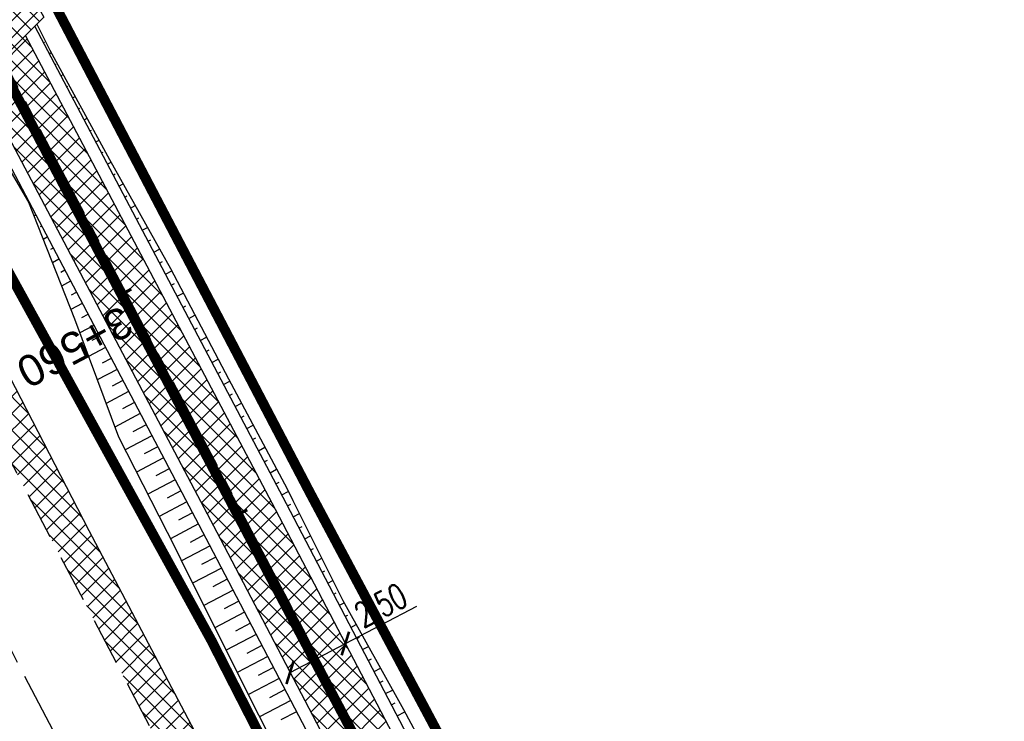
# Model space of a CAD drawing. Header units: metres. Extents: x 7529682 to 7533751, y 5721195 to 5727842.
# Tile 41 of 210: x 7531371 to 7531410, y 5724637 to 5724665. Entities that reach past the tile are written whole.
import ezdxf

# ---------------------------------------------------------------- set-up
doc = ezdxf.new("R2010")
doc.units = ezdxf.units.M
doc.header["$PDMODE"] = 1
doc.header["$PDSIZE"] = 0.3
for name, pattern in [('817-dzialki-09-05-04$0$HIDDEN', [0.375, 0.25, -0.125]), ('ACAD_ISO05W100', [33, 24, -3, 0, -3, 0, -3]), ('CENTER', [50.8, 31.75, -6.35, 6.35, -6.35]), ('CENTER2', [28.575, 19.05, -3.175, 3.175, -3.175]), ('HIDDEN', [9.525, 6.35, -3.175])]:
    doc.linetypes.add(name, pattern=pattern)
for name, color, linetype in [('C-DROGI-SYTUACJA', 7, 'Continuous'), ('C-DROGI-SYTUACJA-ETYKIETY', 7, 'Continuous'), ('D-hatch-pobocza', 131, 'Continuous'), ('D-hatch-zjazdy-BA', 244, 'Continuous'), ('D-pobocza', 60, 'Continuous'), ('D-rowy', 160, 'Continuous'), ('D-skarpa', 2, 'Continuous'), ('D-skarpa-kreskowanie', 2, 'Continuous'), ('D-wymiary', 1, 'Continuous')]:
    doc.layers.add(name, color=color, linetype=linetype)
for name, color, linetype, lineweight, true_color in [('D-ewidencja-numery', 7, 'Continuous', 50, 0x40ff00), ('D-hatch-ciag-pieszo-rowerowy', 7, 'Continuous', 13, 0xff9f80), ('D-LR-etap-III', 7, '817-dzialki-09-05-04$0$HIDDEN', 50, 0x00008f)]:
    doc.layers.add(name, color=color, linetype=linetype, lineweight=lineweight, true_color=true_color)
for name, color, linetype, lineweight in [('D-krawędzie', 3, 'Continuous', 30), ('D-obrzeża', 2, 'Continuous', 30), ('D-oś', 10, 'CENTER', 30), ('D-pas-drogowy', 7, 'ACAD_ISO05W100', 50), ('D-zjazdy', 202, 'Continuous', 30)]:
    doc.layers.add(name, color=color, linetype=linetype, lineweight=lineweight)
doc.layers.add('poprzeczki', color=7, linetype='Continuous', true_color=0x0000c7)
doc.styles.add('DIMTEXT', font='simplex.shx', dxfattribs={"width": 0.7})
doc.styles.get("Standard").update_dxf_attribs({"font": 'arial.ttf'})
doc.dimstyles.new('500', dxfattribs={"dimtxt": 1, "dimasz": 0.7, "dimexe": 0.2, "dimexo": 0.5, "dimgap": 0.2, "dimtad": 1, "dimrnd": 0.005, "dimzin": 0, "dimdsep": 46, "dimtxsty": 'DIMTEXT', "dimblk": 'ARCHTICK', "dimcen": 0, "dimclrd": 256, "dimclre": 256, "dimclrt": 2, "dimadec": 5, "dimazin": 0, "dimtfac": 1, "dimtofl": 0, "dimtmove": 0, "dimatfit": 3, "dimfxl": 1, "dimtolj": 1, "dimtzin": 0, "dimlwd": -1, "dimlwe": -1, "dimarcsym": 0})
pattern_1 = [(45, (0.88535, 0.46493), (-0.33675960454, 0.33675960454), []), (135, (0.88535, 0.46493), (-0.33675960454, -0.33675960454), [])]

# ---------------------------------------------------------------- blocks, each defined once
blk = doc.blocks.new('_ArchTick')
at = {"color": 0, "linetype": 'ByBlock', "const_width": 0.15}
blk.add_lwpolyline([(-0.5, -0.5), (0.5, 0.5)], dxfattribs=at)
blk = doc.blocks.new('*D97')
at = {"layer": 'D-wymiary', "linetype": 'ByBlock', "transparency": 16777216}
for p, q in [((7531383.977, 5724640.032), (7531386.843, 5724641.529)), ((7531383.745, 5724640.476), (7531383.884, 5724640.21)), ((7531381.761, 5724638.875), (7531383.977, 5724640.032)), ((7531381.529, 5724639.318), (7531381.668, 5724639.052))]:
    blk.add_line(p, q, dxfattribs=at)
at = {"layer": 'Defpoints', "color": 0, "linetype": 'ByBlock', "transparency": 16777216}
for p in [(7531383.977, 5724640.032), (7531383.977, 5724640.032), (7531381.761, 5724638.875)]:
    blk.add_point(p, dxfattribs=at)
at = {"layer": 'D-wymiary', "linetype": 'ByBlock', "transparency": 16777216, "xscale": 0.6999999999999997, "yscale": 0.6999999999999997, "zscale": 0.6999999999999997}
for p, rotation in [((7531383.977, 5724640.032), 27.57609686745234), ((7531381.761, 5724638.875), 207.5760968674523)]:
    blk.add_blockref('_ArchTick', p, dxfattribs=dict(at, rotation=rotation))
at = {"layer": 'D-wymiary', "color": 2, "linetype": 'ByBlock', "transparency": 16777216, "insert": (7531385.396, 5724641.563), "char_height": 1, "attachment_point": 5, "rotation": 27.5761, "style": 'DIMTEXT'}
blk.add_mtext('\\A1;2.50', dxfattribs=at)
blk = doc.blocks.new('AeccTickLine')
at = {"color": 0, "linetype": 'ByBlock', "lineweight": -2}
blk.add_line((0, 1), (0, -1), dxfattribs=at)

msp = doc.modelspace()

# ---------------------------------------------------------------- hatches: boundary and pattern name
at = {"layer": 'D-hatch-ciag-pieszo-rowerowy'}
h = msp.add_hatch(dxfattribs=at)
h.set_pattern_fill('ANSI37', color=256, scale=0.15, style=0)
h.set_pattern_definition(pattern_1)
h.paths.add_polyline_path([(7531426.003, 5724559.81), (7531399.692, 5724609.942), (7531381.172, 5724645.403), (7531371.149, 5724664.426), (7531369.294, 5724662.583), (7531378.958, 5724644.242), (7531397.477, 5724608.783), (7531423.79, 5724558.646), (7531445.036, 5724518.378), (7531473.71, 5724463.87), (7531482.589, 5724446.952), (7531484.87, 5724447.986), (7531475.922, 5724465.034), (7531447.248, 5724519.543)])
at = {"layer": 'D-hatch-pobocza'}
h = msp.add_hatch(dxfattribs=at)
h.set_pattern_fill('ANSI37', color=256, scale=0.15, style=0)
h.set_pattern_definition([(45, (0, 0), (-0.33675960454, 0.33675960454), []), (135, (0, 0), (-0.33675960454, -0.33675960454), [])])
h.paths.add_polyline_path([(7531410.67, 5724574.2), (7531398.06, 5724598.28), (7531373.71, 5724644.55), (7531366.184, 5724659.134), (7531365.969, 5724658.886), (7531365.498, 5724656.917), (7531373.645, 5724641.454), (7531392.162, 5724605.999), (7531418.48, 5724555.853), (7531439.727, 5724515.582), (7531476.36, 5724446.19), (7531478.829, 5724445.626), (7531467.27, 5724466.87), (7531457.65, 5724485.09), (7531437.94, 5724521.98), (7531423.89, 5724548.61)])
at = {"layer": 'D-hatch-zjazdy-BA'}
h = msp.add_hatch(dxfattribs=at)
h.set_pattern_fill('ANSI37', color=256, scale=0.15, style=0)
h.set_pattern_definition(pattern_1)
h.paths.add_polyline_path([(7531369.294, 5724662.583), (7531371.881, 5724665.153), (7531370.201, 5724668.22), (7531367.377, 5724666.221)])

# ---------------------------------------------------------------- linework, layer by layer
at = {"layer": 'C-DROGI-SYTUACJA', "color": 10, "linetype": 'CENTER2', "lineweight": 35, "ltscale": 0.2}
msp.add_lwpolyline([(7531156.869, 5725074.83), (7531166.993, 5725055.55, -0.068732), (7531168.479, 5725051.432), (7531169.1, 5725048.503, 0.068783), (7531171.89, 5725040.776), (7531203.621, 5724980.378), (7531234.8, 5724921.535), (7531259.931, 5724874.055), (7531293.333, 5724810.086), (7531313.16, 5724772.033), (7531341.529, 5724719.923, -0.009023), (7531346.533, 5724710.322), (7531363.735, 5724675.815), (7531380.065, 5724644.823), (7531398.584, 5724609.363), (7531424.897, 5724559.228), (7531446.142, 5724518.961), (7531474.816, 5724464.452), (7531498.201, 5724419.897)], format="xyb", dxfattribs=at)
at = {"layer": 'D-ewidencja-numery', "color": 12, "ltscale": 15, "true_color": 0xc70000}
msp.add_lwpolyline([(7531166.31, 5725074.58), (7531172.29, 5725062.58), (7531170.59, 5725055.606), (7531173.733, 5725044.081), (7531215.342, 5724964.86), (7531238.054, 5724921.685), (7531262.39, 5724875.283), (7531295.587, 5724811.266), (7531348.488, 5724712.363), (7531363.741, 5724682.684), (7531366.987, 5724675.865), (7531382.541, 5724646.111), (7531401.299, 5724610.875), (7531428.965, 5724558.862), (7531449.111, 5724520.398), (7531477.293, 5724465.831), (7531500.996, 5724421.113)], dxfattribs=at)
at = {"layer": 'D-krawędzie', "linetype": 'HIDDEN', "ltscale": 0.3, "flags": 128}
msp.add_lwpolyline([(7530572.01, 5726166.06), (7530620.381, 5726072.761), (7530641.555, 5726032.008), (7530660.961, 5725995.07), (7530689.128, 5725941.54), (7530707.336, 5725907.032), (7530725.256, 5725873.093), (7530743.97, 5725837.654), (7530770.527, 5725787.119), (7530787.864, 5725754.267), (7530809.898, 5725712.542), (7530824.739, 5725684.389), (7530840.856, 5725653.693), (7530860.675, 5725616.154), (7530865.283, 5725607.394), (7530878.05, 5725583.08), (7530918.172, 5725507.178), (7530950.163, 5725446.305), (7530993.419, 5725364.265), (7531022.766, 5725308.719), (7531053.81, 5725249.872), (7531081.166, 5725197.875), (7531103.902, 5725154.541), (7531128.123, 5725108.448), (7531149.3, 5725068.25), (7531167.38, 5725033.767), (7531197.165, 5724976.988), (7531228.151, 5724918.034), (7531253.153, 5724870.491), (7531286.796, 5724806.654), (7531306.74, 5724768.665), (7531335.094, 5724714.652), (7531357.319, 5724672.439), (7531373.645, 5724641.454), (7531392.162, 5724605.999), (7531418.48, 5724555.853), (7531439.727, 5724515.582), (7531468.399, 5724461.077), (7531491.782, 5724416.528), (7531531.99, 5724339.833), (7531557.227, 5724291.659), (7531569.852, 5724267.577), (7531591.376, 5724226.548), (7531610.004, 5724191.103), (7531616.883, 5724177.999), (7531629.985, 5724153.025), (7531641.007, 5724132.022), (7531664.906, 5724087.617), (7531677.644, 5724064.786), (7531683.112, 5724054.988), (7531686.753, 5724048.18), (7531695.448, 5724031.697), (7531703.749, 5724015.917), (7531709.214, 5724005.514), (7531719.389, 5723986.147), (7531726.295, 5723973), (7531732.741, 5723960.736), (7531735.13, 5723956.19)], dxfattribs=at)
at = {"layer": 'D-LR-etap-III', "ltscale": 10, "flags": 128}
msp.add_lwpolyline([(7531750.474, 5723895.103, 0.4, 0.4, 0), (7531750.505, 5723895.13, 0.4, 0.4, 0), (7531682.71, 5724022.92, 0.4, 0.4, 0), (7531619.177, 5724147.204, 0.4, 0.4, 0), (7531592.309, 5724198.489, 0.4, 0.4, 0), (7531553.264, 5724272.919, 0.4, 0.4, 0), (7531504.02, 5724366.79, 0.4, 0.4, 0), (7531482.09, 5724407.62, 0.4, 0.4, 0), (7531412.35, 5724541.183, 0.4, 0.4, 0), (7531388.464, 5724586.93, 0.4, 0.4, 0), (7531345.12, 5724669.94, 0.4, 0.4, 0), (7531127.66, 5725081.67, 0.4, 0.4, 0), (7531059.253, 5725211.041, 0.4, 0.4, 0), (7531008.007, 5725307.954, 0.4, 0.4, 0), (7530964.182, 5725390.836, 0.4, 0.4, 0), (7530914.557, 5725484.684, 0.4, 0.4, 0), (7530865.243, 5725577.494, 0.4, 0.4, 0), (7530840.085, 5725624.059, 0.4, 0.4, 0), (7530802.56, 5725694.925, 0.4, 0.4, 0), (7530755.54, 5725787.51, 0.4, 0.4, 0), (7530708.718, 5725876.303, 0.4, 0.4, 0), (7530695.12, 5725902.09, 0.4, 0.4, 0), (7530642.914, 5726001.078, 0.4, 0.4, 0), (7530634.935, 5726016.147, 0.4, 0.4, 0), (7530610.82, 5726061.93, 0.4, 0.4, 0), (7530610.82, 5726061.93, 0.4, 0.4, 0), (7530607.21, 5726063.51, 0.4, 0.4, 0), (7530597.42, 5726080.68, 0.4, 0.4, 0), (7530591.16, 5726088.44, 0.4, 0.4, 0), (7530581.28, 5726107.21, 0.4, 0.4, 0), (7530571.29, 5726130.56, 0.4, 0.4, 0), (7530549.555, 5726171.527, 0.4, 0.4, 0), (7530531.014, 5726206.474, 0.4, 0.4, 0), (7530516.461, 5726236.017, 0.4, 0.4, 0), (7530500.799, 5726266.141, 0.4, 0.4, 0), (7530491.35, 5726283.94, 0.4, 0.4, 0), (7530482.4, 5726303.41, 0.4, 0.4, 0), (7530482.4, 5726303.41, 0.4, 0.4, 0), (7530450.41, 5726357.28, 0.4, 0.4, 0), (7530397.759, 5726458.5, 0.4, 0.4, 0), (7530334.708, 5726583.665, 0.4, 0.4, 0), (7530303.939, 5726645.168, 0.4, 0.4, 0), (7530300.51, 5726651.778, 0.4, 0.4, 0), (7530289.214, 5726671.967, 0.4, 0.4, 0), (7530281.54, 5726685.57, 0.4, 0.4, 0), (7530261.371, 5726724.163, 0.4, 0.4, 0), (7530254.03, 5726738.21, 0.4, 0.4, 0), (7530197.22, 5726845.06, 0.4, 0.4, 0), (7530194.71, 5726849.15, 0.4, 0.4, 0), (7530195.92, 5726850.75, 0.4, 0.4, 0), (7530170.547, 5726892.961, 0.4, 0.4, 0), (7530143.175, 5726945.066, 0.4, 0.4, 0), (7530105.06, 5727018.32, 0.4, 0.4, 0), (7530100.06, 5727027.16, 0.4, 0.4, 0), (7530062.319, 5727099.625, 0.4, 0.4, 0), (7530015.379, 5727189.42, 0.4, 0.4, 0), (7529983.208, 5727250.207, 0.4, 0.4, 0), (7529953.284, 5727306.747, 0.4, 0.4, 0), (7529900.671, 5727406.159, 0.4, 0.4, 0), (7529890.63, 5727425.131, 0.4, 0.4, 0), (7529875.155, 5727454.426, 0.4, 0.4, 0), (7529857.56, 5727487.787, 0.4, 0.4, 0), (7529835.194, 5727530.193, 0.4, 0.4, 0), (7529811.741, 5727574.662, 0.4, 0.4, 0), (7529792.102, 5727611.923, 0.4, 0.4, 0), (7529768.066, 5727657.47, 0.4, 0.4, 0), (7529755.211, 5727682.131, 0.4, 0.4, 0), (7529753.31, 5727681.13, 0.4, 0.4, 0), (7529739.21, 5727707.77, 0.4, 0.4, 0), (7529735.395, 5727711.252, 0.4, 0.4, 0), (7529725.42, 5727730.2, 0.4, 0.4, 0), (7529723.55, 5727729.88, 0.4, 0.4, 0), (7529695.567, 5727782.932, 0.4, 0.4, 0), (7529717.68, 5727794.024, 0.4, 0.4, 0), (7529736.275, 5727758.647, 0.4, 0.4, 0), (7529736.275, 5727758.647, 0.4, 0.4, 0), (7529744.511, 5727750.406, 0.4, 0.4, 0), (7529744.511, 5727750.406, 0.4, 0.4, 0), (7529750.283, 5727738.55, 0.4, 0.4, 0), (7529777.109, 5727687.569, 0.4, 0.4, 0), (7529796.515, 5727651.33, 0.4, 0.4, 0), (7529814.938, 5727616.793, 0.4, 0.4, 0), (7529839.007, 5727572.304, 0.4, 0.4, 0), (7529860.618, 5727532.509, 0.4, 0.4, 0), (7529882.349, 5727491.504, 0.4, 0.4, 0), (7529904.865, 5727449.096, 0.4, 0.4, 0), (7529920.747, 5727418.885, 0.4, 0.4, 0), (7529946.677, 5727368.547, 0.4, 0.4, 0), (7529972.025, 5727320.573, 0.4, 0.4, 0), (7529987.74, 5727290.153, 0.4, 0.4, 0), (7529996.497, 5727273.662, 0.4, 0.4, 0), (7530017.541, 5727234.203, 0.4, 0.4, 0), (7530033.054, 5727204.864, 0.4, 0.4, 0), (7530051.623, 5727170.223, 0.4, 0.4, 0), (7530069.277, 5727137.016, 0.4, 0.4, 0), (7530089.385, 5727097.534, 0.4, 0.4, 0), (7530109.713, 5727060.747, 0.4, 0.4, 0), (7530136.77, 5727011.64, 0.4, 0.4, 0), (7530162.447, 5726962.744, 0.4, 0.4, 0), (7530187.674, 5726916.992, 0.4, 0.4, 0), (7530207.821, 5726879.335, 0.4, 0.4, 0), (7530230.626, 5726834.519, 0.4, 0.4, 0), (7530262.288, 5726776.618, 0.4, 0.4, 0), (7530277.51, 5726760.213, 0.4, 0.4, 0), (7530286.037, 5726744.107, 0.4, 0.4, 0), (7530288.097, 5726735.884, 0.4, 0.4, 0), (7530290.394, 5726725.047, 0.4, 0.4, 0), (7530296.177, 5726713.583, 0.4, 0.4, 0), (7530302.726, 5726701.182, 0.4, 0.4, 0), (7530325.685, 5726657.466, 0.4, 0.4, 0), (7530343.244, 5726623.649, 0.4, 0.4, 0), (7530360.23, 5726591.747, 0.4, 0.4, 0), (7530383.209, 5726548.059, 0.4, 0.4, 0), (7530406.018, 5726503.606, 0.4, 0.4, 0), (7530427.465, 5726462.62, 0.4, 0.4, 0), (7530447.928, 5726424.388, 0.4, 0.4, 0), (7530471.127, 5726379.921, 0.4, 0.4, 0), (7530490.501, 5726343.033, 0.4, 0.4, 0), (7530509.499, 5726306.733, 0.4, 0.4, 0), (7530529.89, 5726267.244, 0.4, 0.4, 0), (7530543.852, 5726238.99, 0.4, 0.4, 0), (7530554.809, 5726218.944, 0.4, 0.4, 0), (7530559.027, 5726212.223, 0.4, 0.4, 0), (7530563.061, 5726206.41, 0.4, 0.4, 0), (7530566.934, 5726200.464, 0.4, 0.4, 0), (7530569.771, 5726194.902, 0.4, 0.4, 0), (7530571.473, 5726191.282, 0.4, 0.4, 0), (7530572.839, 5726188.025, 0.4, 0.4, 0), (7530575.295, 5726182.035, 0.4, 0.4, 0), (7530579.737, 5726173.306, 0.4, 0.4, 0), (7530583.3, 5726167.41, 0.4, 0.4, 0), (7530593.4, 5726163.33, 0.4, 0.4, 0), (7530598.618, 5726155.264, 0.4, 0.4, 0), (7530608.258, 5726140.497, 0.4, 0.4, 0), (7530603.27, 5726136.83, 0.4, 0.4, 0), (7530606.53, 5726131.84, 0.4, 0.4, 0), (7530604.239, 5726124.217, 0.4, 0.4, 0), (7530605.847, 5726121.63, 0.4, 0.4, 0), (7530608.972, 5726116.164, 0.4, 0.4, 0), (7530618.114, 5726097.791, 0.4, 0.4, 0), (7530651.213, 5726034.96, 0.4, 0.4, 0), (7530670.244, 5725998.611, 0.4, 0.4, 0), (7530698.075, 5725945.953, 0.4, 0.4, 0), (7530716.506, 5725911.305, 0.4, 0.4, 0), (7530735.223, 5725875.667, 0.4, 0.4, 0), (7530752.504, 5725842.155, 0.4, 0.4, 0), (7530778.311, 5725793.501, 0.4, 0.4, 0), (7530797.5, 5725756.382, 0.4, 0.4, 0), (7530812.519, 5725728.289, 0.4, 0.4, 0), (7530820.039, 5725713.16, 0.4, 0.4, 0), (7530822.422, 5725710.194, 0.4, 0.4, 0), (7530833.155, 5725688.801, 0.4, 0.4, 0), (7530849.629, 5725656.159, 0.4, 0.4, 0), (7530867.983, 5725621.964, 0.4, 0.4, 0), (7530872.63, 5725612.888, 0.4, 0.4, 0), (7530880.354, 5725597.595, 0.4, 0.4, 0), (7530883.839, 5725593.389, 0.4, 0.4, 0), (7530891.782, 5725587.763, 0.4, 0.4, 0), (7530895.039, 5725584.281, 0.4, 0.4, 0), (7530897.034, 5725580.941, 0.4, 0.4, 0), (7530900.952, 5725579.946, 0.4, 0.4, 0), (7530904.81, 5725571.977, 0.4, 0.4, 0), (7530903.682, 5725568.566, 0.4, 0.4, 0), (7530908.901, 5725558.845, 0.4, 0.4, 0), (7530910.252, 5725545.672, 0.4, 0.4, 0), (7530912.873, 5725538.646, 0.4, 0.4, 0), (7530945.278, 5725478.464, 0.4, 0.4, 0), (7530959.692, 5725450.246, 0.4, 0.4, 0), (7531002.827, 5725368.192, 0.4, 0.4, 0), (7531044.704, 5725290.314, 0.4, 0.4, 0), (7531064.099, 5725253.213, 0.4, 0.4, 0), (7531083.01, 5725216.678, 0.4, 0.4, 0), (7531113.013, 5725158.466, 0.4, 0.4, 0), (7531137.364, 5725113.071, 0.4, 0.4, 0), (7531150.831, 5725086.712, 0.4, 0.4, 0), (7531159.746, 5725076.641, 0.4, 0.4, 0), (7531166.31, 5725074.58, 0.4, 0.4, 0), (7531172.29, 5725062.58, 0.4, 0.4, 0), (7531170.59, 5725055.606, 0.4, 0.4, 0), (7531173.733, 5725044.081, 0.4, 0.4, 0), (7531215.342, 5724964.86, 0.4, 0.4, 0), (7531238.054, 5724921.685, 0.4, 0.4, 0), (7531262.39, 5724875.283, 0.4, 0.4, 0), (7531295.587, 5724811.266, 0.4, 0.4, 0), (7531348.488, 5724712.363, 0.4, 0.4, 0), (7531363.741, 5724682.684, 0.4, 0.4, 0), (7531366.987, 5724675.865, 0.4, 0.4, 0), (7531382.541, 5724646.111, 0.4, 0.4, 0), (7531401.299, 5724610.875, 0.4, 0.4, 0), (7531428.965, 5724558.862, 0.4, 0.4, 0), (7531449.111, 5724520.398, 0.4, 0.4, 0), (7531477.293, 5724465.831, 0.4, 0.4, 0), (7531500.996, 5724421.113, 0.4, 0.4, 0), (7531512.122, 5724400.549, 0.4, 0.4, 0), (7531513.782, 5724396.757, 0.4, 0.4, 0), (7531526.32, 5724379.39, 0.4, 0.4, 0), (7531566.784, 5724302.736, 0.4, 0.4, 0), (7531612.277, 5724225.61, 0.4, 0.4, 0), (7531620.493, 5724210.548, 0.4, 0.4, 0), (7531631.578, 5724196.258, 0.4, 0.4, 0), (7531653.484, 5724152.434, 0.4, 0.4, 0), (7531661.151, 5724128.494, 0.4, 0.4, 0), (7531673.881, 5724101.186, 0.4, 0.4, 0), (7531684.691, 5724081.184, 0.4, 0.4, 0), (7531699.212, 5724051.17, 0.4, 0.4, 0), (7531704.034, 5724040.584, 0.4, 0.4, 0), (7531704.034, 5724040.584, 0.4, 0.4, 0), (7531703.913, 5724037.17, 0.4, 0.4, 0), (7531736.42, 5723969.232, 0.4, 0.4, 0), (7531738.285, 5723967.699, 0.4, 0.4, 0), (7531742.181, 5723962.346, 0.4, 0.4, 0), (7531744.286, 5723958.616, 0.4, 0.4, 0), (7531755.393, 5723944.193, 0.4, 0.4, 0), (7531758.69, 5723936.76, 0.4, 0.4, 0), (7531780.08, 5723929.25, 0.4, 0.4, 0), (7531792.612, 5723906.338, 0.4, 0.4, 0), (7531792.612, 5723906.338, 0.4, 0.4, 0), (7531756.962, 5723883.055, 0.4, 0.4, 0), (7531750.46, 5723895.13, 0.4, 0.4, 0), (7531750.46, 5723895.13, 0, 0, 0)], format="xyseb", dxfattribs=at)
at = {"layer": 'D-obrzeża'}
msp.add_lwpolyline([(7531162.547, 5725061.318), (7531165.882, 5725054.959, -0.068574), (7531167.27, 5725051.106), (7531167.915, 5725048.068, 0.068789), (7531170.704, 5725040.34), (7531202.515, 5724979.795), (7531233.696, 5724920.95), (7531258.824, 5724873.473), (7531292.225, 5724809.507), (7531312.052, 5724771.454), (7531340.423, 5724719.339, -0.00902), (7531345.426, 5724709.741), (7531362.629, 5724675.233), (7531378.958, 5724644.242), (7531397.477, 5724608.783), (7531423.79, 5724558.646), (7531445.036, 5724518.378), (7531473.71, 5724463.87), (7531497.095, 5724419.316), (7531505.905, 5724402.511, -0.033171), (7531508.586, 5724396.451), (7531511.248, 5724389.164)], format="xyb", dxfattribs=at)
msp.add_lwpolyline([(7531484.87, 5724447.986), (7531475.922, 5724465.034), (7531447.248, 5724519.543), (7531426.003, 5724559.81), (7531399.692, 5724609.942), (7531381.172, 5724645.403), (7531371.149, 5724664.426)], dxfattribs=at)
at = {"layer": 'D-oś', "ltscale": 0.1}
msp.add_lwpolyline([(7531488.683, 5724414.901), (7531465.302, 5724459.448), (7531436.63, 5724513.951), (7531415.383, 5724554.223), (7531389.061, 5724604.375), (7531370.545, 5724639.828), (7531354.222, 5724670.808), (7531331.996, 5724713.024), (7531303.641, 5724767.038), (7531283.699, 5724805.024), (7531250.055, 5724868.862), (7531225.053, 5724916.406), (7531194.065, 5724975.362), (7531164.28, 5725032.142), (7531146.202, 5725066.622)], dxfattribs=at)
at = {"layer": 'D-pas-drogowy', "ltscale": 0.2, "flags": 128}
msp.add_lwpolyline([(7531633.019, 5724182.834, 0.4, 0.4, 0), (7531617.559, 5724211.608, 0.4, 0.4, 0), (7531566.784, 5724302.736, 0.4, 0.4, 0), (7531538.419, 5724356.47, 0.4, 0.4, 0), (7531526.32, 5724379.39, 0.4, 0.4, 0), (7531516.102, 5724393.607, 0.4, 0.4, 0.001485), (7531513.78, 5724396.838, 0.4, 0.4, 0), (7531501.87, 5724413.41, 0.4, 0.4, 0), (7531474.926, 5724464.508, 0.4, 0.4, 0), (7531446.2, 5724518.992, 0.4, 0.4, 0), (7531424.962, 5724559.262, 0.4, 0.4, 0), (7531398.444, 5724609.566, 0.4, 0.4, 0), (7531379.647, 5724645.216, 0.4, 0.4, 0), (7531365.23, 5724672.56, 0.4, 0.4, 0), (7531341.306, 5724717.915, 0.4, 0.4, 0), (7531312.9, 5724771.789, 0.4, 0.4, 0), (7531292.591, 5724810.307, 0.4, 0.4, 0), (7531259.392, 5724873.271, 0.4, 0.4, 0), (7531233.74, 5724921.923, 0.4, 0.4, 0), (7531203.073, 5724980.092, 0.4, 0.4, 0), (7531173.471, 5725036.225, 0.4, 0.4, 0), (7531168.27, 5725046.09, 0.4, 0.4, 0), (7531172.29, 5725062.58, 0.4, 0.4, 0), (7531166.31, 5725074.58, 0.4, 0.4, 0), (7531150.32, 5725079.6, 0.4, 0.4, 0), (7531141.5, 5725096.43, 0.4, 0.4, 0), (7531109.312, 5725157.814, 0.4, 0.4, 0), (7531086.641, 5725201.048, 0.4, 0.4, 0), (7531059.198, 5725253.384, 0.4, 0.4, 0), (7531028.207, 5725312.489, 0.4, 0.4, 0), (7530999.105, 5725367.99, 0.4, 0.4, 0), (7530956.248, 5725449.725, 0.4, 0.4, 0), (7530924.398, 5725510.464, 0.4, 0.4, 0), (7530897.51, 5725561.74, 0.4, 0.4, 0), (7530894.46, 5725566.14, 0.4, 0.4, 0), (7530892.16, 5725570.49, 0.4, 0.4, 0), (7530869.363, 5725613.307, 0.4, 0.4, 0), (7530861.694, 5725627.705, 0.4, 0.4, 0), (7530852.74, 5725644.52, 0.4, 0.4, 0), (7530831.51, 5725684.2, 0.4, 0.4, 0), (7530811.13, 5725722.52, 0.4, 0.4, 0), (7530792.348, 5725757.941, 0.4, 0.4, 0), (7530768.03, 5725803.8, 0.4, 0.4, 0), (7530748.769, 5725840.179, 0.4, 0.4, 0), (7530727.7, 5725879.97, 0.4, 0.4, 0), (7530712.098, 5725909.545, 0.4, 0.4, 0), (7530693.644, 5725944.645, 0.4, 0.4, 0), (7530665.702, 5725997.539, 0.4, 0.4, 0), (7530641.76, 5726042.88, 0.4, 0.4, 0), (7530616.5, 5726091.48, 0.4, 0.4, 0), (7530604.628, 5726114.32, 0.4, 0.4, -0.007763), (7530602.5, 5726118.43, 0.4, 0.4, 0), (7530603.992, 5726123.395, 0.4, 0.4, 0), (7530606.53, 5726131.84, 0.4, 0.4, 0), (7530603.27, 5726136.83, 0.4, 0.4, 0), (7530593.776, 5726151.369, 0.4, 0.4, 0), (7530590.203, 5726156.84, 0.4, 0.4, 0), (7530583.3, 5726167.41, 0.4, 0.4, 0), (7530580.578, 5726170.428, 0.4, 0.4, 0), (7530575.85, 5726175.67, 0.4, 0.4, 0), (7530569.01, 5726186.66, 0.4, 0.4, 0), (7530562.555, 5726199.189, 0.4, 0.4, 0), (7530555.67, 5726211.39, 0.4, 0.4, 0), (7530548.29, 5726224.23, 0.4, 0.4, 0), (7530540.58, 5726237.71, 0.4, 0.4, 0), (7530532.68, 5726252.65, 0.4, 0.4, 0), (7530524.06, 5726269.35, 0.4, 0.4, 0), (7530502.82, 5726309.91, 0.4, 0.4, 0), (7530488.83, 5726336.63, 0.4, 0.4, 0), (7530466.03, 5726380.16, 0.4, 0.4, 0), (7530438.47, 5726432.77, 0.4, 0.4, 0), (7530424.53, 5726459.09, 0.4, 0.4, 0), (7530401.63, 5726502.97, 0.4, 0.4, 0), (7530383.38, 5726538.06, 0.4, 0.4, 0), (7530353.97, 5726593.52, 0.4, 0.4, 0), (7530338.47, 5726622.74, 0.4, 0.4, 0), (7530322.01, 5726653.88, 0.4, 0.4, 0), (7530297.54, 5726700.33, 0.4, 0.4, 0), (7530287.38, 5726719.6, 0.4, 0.4, 0), (7530285.95, 5726722.316, 0.4, 0.4, 0), (7530280.26, 5726733.12, 0.4, 0.4, 0), (7530266.73, 5726758.74, 0.4, 0.4, 0), (7530260.42, 5726770.47, 0.4, 0.4, 0), (7530253.25, 5726783.82, 0.4, 0.4, 0), (7530244.95, 5726799.33, 0.4, 0.4, 0), (7530239.39, 5726808.49, 0.4, 0.4, 0), (7530238.29, 5726807.9, 0.4, 0.4, 0), (7530218.11, 5726850.67, 0.4, 0.4, 0), (7530175.907, 5726928.168, 0.4, 0.4, 0), (7530096.68, 5727076.15, 0.4, 0.4, 0), (7530094.68, 5727079.89, 0.4, 0.4, 0), (7530064.597, 5727135.523, 0.4, 0.4, 0), (7530046.731, 5727168.892, 0.4, 0.4, 0), (7530025.803, 5727208.461, 0.4, 0.4, 0), (7530012.847, 5727232.979, 0.4, 0.4, 0), (7529994.15, 5727268.45, 0.4, 0.4, 0), (7529981.671, 5727291.93, 0.4, 0.4, 0), (7529949.89, 5727351.73, 0.4, 0.4, 0), (7529924.75, 5727399.03, 0.4, 0.4, 0), (7529915.516, 5727417.1, 0.4, 0.4, 0), (7529885.83, 5727475.19, 0.4, 0.4, 0), (7529862.56, 5727519.97, 0.4, 0.4, 0), (7529852.985, 5727538.191, 0.4, 0.4, 0), (7529836.513, 5727569.511, 0.4, 0.4, 0), (7529815.369, 5727609.141, 0.4, 0.4, 0), (7529792.795, 5727651.247, 0.4, 0.4, 0), (7529774.199, 5727685.858, 0.4, 0.4, 0), (7529746.966, 5727736.059, 0.4, 0.4, 0), (7529733.92, 5727757.62, 0.4, 0.4, 0), (7529708.607, 5727806.389, 0.4, 0.4, 0), (7529688.492, 5727796.345, 0.4, 0.4, 0), (7529723.55, 5727729.88, 0.4, 0.4, 0), (7529725.42, 5727730.2, 0.4, 0.4, 0), (7529735.38, 5727711.28, 0.4, 0.4, 0), (7529739.21, 5727707.77, 0.4, 0.4, 0), (7529753.31, 5727681.13, 0.4, 0.4, 0), (7529755.178, 5727682.114, 0.4, 0.4, 0), (7529792.102, 5727611.923, 0.4, 0.4, 0), (7529811.741, 5727574.662, 0.4, 0.4, 0), (7529835.194, 5727530.193, 0.4, 0.4, 0), (7529857.56, 5727487.787, 0.4, 0.4, 0), (7529875.155, 5727454.426, 0.4, 0.4, 0), (7529890.63, 5727425.131, 0.4, 0.4, 0), (7529900.671, 5727406.159, 0.4, 0.4, 0), (7529953.284, 5727306.747, 0.4, 0.4, 0), (7529983.208, 5727250.207, 0.4, 0.4, 0), (7530015.379, 5727189.42, 0.4, 0.4, 0), (7530062.319, 5727099.625, 0.4, 0.4, 0), (7530100.06, 5727027.16, 0.4, 0.4, 0), (7530105.06, 5727018.32, 0.4, 0.4, 0), (7530143.175, 5726945.066, 0.4, 0.4, 0), (7530170.547, 5726892.961, 0.4, 0.4, 0), (7530195.92, 5726850.75, 0.4, 0.4, 0), (7530194.71, 5726849.15, 0.4, 0.4, 0), (7530197.22, 5726845.06, 0.4, 0.4, 0), (7530254.03, 5726738.21, 0.4, 0.4, 0), (7530261.371, 5726724.163, 0.4, 0.4, 0), (7530281.54, 5726685.57, 0.4, 0.4, 0), (7530289.214, 5726671.967, 0.4, 0.4, 0), (7530300.51, 5726651.778, 0.4, 0.4, 0), (7530303.939, 5726645.168, 0.4, 0.4, 0), (7530334.708, 5726583.665, 0.4, 0.4, 0), (7530397.759, 5726458.5, 0.4, 0.4, 0), (7530450.41, 5726357.28, 0.4, 0.4, 0), (7530482.4, 5726303.41, 0.4, 0.4, 0), (7530483.688, 5726301.003, 0.4, 0.4, 0), (7530491.35, 5726283.94, 0.4, 0.4, 0), (7530512.67, 5726243.78, 0.4, 0.4, 0), (7530529.43, 5726209.46, 0.4, 0.4, 0), (7530571.29, 5726130.56, 0.4, 0.4, 0), (7530581.28, 5726107.21, 0.4, 0.4, 0), (7530591.16, 5726088.44, 0.4, 0.4, 0), (7530597.42, 5726080.68, 0.4, 0.4, 0), (7530607.21, 5726063.51, 0.4, 0.4, 0), (7530610.82, 5726061.93, 0.4, 0.4, 0), (7530634.935, 5726016.147, 0.4, 0.4, 0), (7530642.914, 5726001.078, 0.4, 0.4, 0), (7530695.12, 5725902.09, 0.4, 0.4, 0), (7530708.718, 5725876.303, 0.4, 0.4, 0), (7530755.54, 5725787.51, 0.4, 0.4, 0), (7530802.56, 5725694.925, 0.4, 0.4, 0), (7530840.085, 5725624.059, 0.4, 0.4, 0), (7530865.243, 5725577.494, 0.4, 0.4, 0), (7530914.557, 5725484.684, 0.4, 0.4, 0), (7530964.182, 5725390.836, 0.4, 0.4, 0), (7531008.007, 5725307.954, 0.4, 0.4, 0), (7531059.253, 5725211.041, 0.4, 0.4, 0), (7531127.66, 5725081.67, 0.4, 0.4, 0), (7531345.12, 5724669.94, 0.4, 0.4, 0), (7531388.464, 5724586.93, 0.4, 0.4, 0), (7531412.35, 5724541.183, 0.4, 0.4, 0), (7531482.09, 5724407.62, 0.4, 0.4, 0), (7531504.02, 5724366.79, 0.4, 0.4, 0), (7531519.374, 5724337.52, 0.4, 0.4, 0), (7531563.749, 5724252.932, 0.4, 0.4, 0), (7531602.175, 5724179.681, 0.4, 0.4, 0), (7531619.177, 5724147.204, 0.4, 0.4, 0), (7531625.038, 5724135.635, 0.4, 0.4, 0), (7531656.796, 5724073.316, 0.4, 0.4, 0), (7531675.12, 5724037.36, 0.4, 0.4, 0), (7531682.71, 5724022.92, 0.4, 0.4, 0), (7531705.565, 5723979.811, 0.4, 0.4, 0), (7531736.606, 5723921.262, 0.4, 0.4, 0), (7531750.46, 5723895.13, 0.4, 0.4, 0), (7531740.77, 5723886.56, 0.4, 0.4, 0), (7531732.86, 5723885, 0.4, 0.4, 0), (7531722.18, 5723887.77, 0.4, 0.4, 0), (7531729.87, 5723862.17, 0.4, 0.4, 0), (7531742.92, 5723861.93, 0.4, 0.4, 0), (7531763.71, 5723859.52, 0.4, 0.4, 0), (7531768.42, 5723854.12, 0.4, 0.4, 0), (7531787.42, 5723817.97, 0.4, 0.4, 0), (7531795.57, 5723809.82, 0.4, 0.4, 0), (7531816.347, 5723819.85, 0.4, 0.4, 0), (7531816.347, 5723819.85, 0.4, 0.4, 0), (7531805.06, 5723843.23, 0.4, 0.4, 0), (7531803.61, 5723886.23, 0.4, 0.4, 0), (7531803.61, 5723886.23, 0.4, 0.4, 0), (7531780.08, 5723929.25, 0.4, 0.4, 0), (7531758.69, 5723936.76, 0.4, 0.4, 0), (7531749.359, 5723946.412, 0.4, 0.4, 0), (7531742.71, 5723953.29, 0.4, 0.4, 0), (7531735.177, 5723967.878, 0.4, 0.4, 0), (7531722.37, 5723992.68, 0.4, 0.4, 0), (7531705.042, 5724030.886, 0.4, 0.4, 0), (7531699.47, 5724043.17, 0.4, 0.4, 0), (7531692.69, 5724058.11, 0.4, 0.4, 0), (7531679.672, 5724084.017, 0.4, 0.4, 0), (7531674.55, 5724094.21, 0.4, 0.4, 0), (7531666.633, 5724114.003, 0.4, 0.4, 0), (7531649, 5724153.82, 0.4, 0.4, 0), (7531641.49, 5724149.34, 0.4, 0.4, 0), (7531626.04, 5724179.34, 0.4, 0.4, 0), (7531633.03, 5724182.84, 0, 0, 0)], format="xyseb", dxfattribs=at)
at = {"layer": 'D-pobocza'}
for points in [[(7531485.326, 5724448.193), (7531476.365, 5724465.266), (7531447.69, 5724519.776), (7531426.445, 5724560.043), (7531400.135, 5724610.174), (7531381.615, 5724645.636), (7531371.52, 5724664.794)], [(7531369.222, 5724661.648), (7531378.515, 5724644.01), (7531397.034, 5724608.551), (7531423.348, 5724558.413), (7531444.594, 5724518.145), (7531473.267, 5724463.637), (7531482.133, 5724446.746)], [(7531478.829, 5724445.626), (7531467.27, 5724466.87), (7531457.65, 5724485.09), (7531437.94, 5724521.98), (7531423.89, 5724548.61), (7531410.67, 5724574.2), (7531398.06, 5724598.28), (7531373.71, 5724644.55), (7531366.184, 5724659.134)]]:
    msp.add_lwpolyline(points, dxfattribs=at)
at = {"layer": 'D-rowy', "linetype": 'HIDDEN', "ltscale": 0.1, "const_width": 0.4, "flags": 128}
msp.add_lwpolyline([(7531506.121, 5724397.133), (7531489.191, 5724429.341), (7531483.4, 5724440.512), (7531478.412, 5724450.147), (7531462.901, 5724479.304), (7531434.633, 5724532.162), (7531396.749, 5724604.645), (7531378.596, 5724640.173), (7531368.21, 5724659.05), (7531363.9, 5724666.92), (7531355.877, 5724682.662), (7531338.033, 5724716.835), (7531309.902, 5724770.333), (7531304.158, 5724781.147), (7531299.737, 5724789.052), (7531294.93, 5724798.468), (7531279.862, 5724827.641), (7531247.715, 5724888.417), (7531220.373, 5724940.873), (7531195.514, 5724987.527), (7531168.706, 5725038.836), (7531161.296, 5725053.455), (7531161.296, 5725053.455)], dxfattribs=at)
at = {"layer": 'D-skarpa', "linetype": 'Continuous'}
for points in [[(7531371.604, 5724664.878), (7531372.131, 5724663.834), (7531374.525, 5724659.444), (7531376.96, 5724655.075), (7531379.292, 5724650.653), (7531381.638, 5724646.237), (7531381.871, 5724645.774), (7531383.877, 5724641.757), (7531386.306, 5724637.385), (7531388.668, 5724632.977), (7531391.012, 5724628.561), (7531393.326, 5724624.129), (7531395.658, 5724619.706), (7531397.358, 5724616.464), (7531397.975, 5724615.275), (7531400.338, 5724610.868), (7531400.586, 5724610.408), (7531402.713, 5724606.473)], [(7531368.751, 5724662.044), (7531371.277, 5724657.732), (7531373.117, 5724653.05), (7531374.88, 5724648.328), (7531377.146, 5724643.87), (7531377.378, 5724643.407), (7531379.373, 5724639.405), (7531381.621, 5724634.938), (7531388.414, 5724621.563), (7531390.816, 5724617.177), (7531392.586, 5724613.972), (7531393.249, 5724612.807), (7531395.735, 5724608.464), (7531395.995, 5724608.01), (7531398.251, 5724604.131), (7531400.767, 5724599.805), (7531403.198, 5724595.434), (7531412.737, 5724577.853), (7531415.022, 5724573.406), (7531422.697, 5724558.074), (7531423.974, 5724555.51)]]:
    msp.add_lwpolyline(points, dxfattribs=at)
at = {"layer": 'D-skarpa-kreskowanie', "linetype": 'Continuous'}
for p, q in [((7531371.868, 5724664.133, 109.055), (7531371.912, 5724664.156, 109.022)), ((7531372.101, 5724663.691, 109.056), (7531372.185, 5724663.735, 108.993)), ((7531372.334, 5724663.249, 109.057), (7531372.38, 5724663.272, 109.023)), ((7531372.567, 5724662.806, 109.058), (7531372.664, 5724662.857, 108.985)), ((7531372.801, 5724662.364, 109.059), (7531372.852, 5724662.391, 109.02)), ((7531373.034, 5724661.921, 109.06), (7531373.143, 5724661.979, 108.978)), ((7531373.267, 5724661.479, 109.061), (7531373.324, 5724661.51, 109.017)), ((7531373.5, 5724661.037, 109.062), (7531373.622, 5724661.101, 108.97)), ((7531373.733, 5724660.594, 109.063), (7531373.797, 5724660.628, 109.014)), ((7531373.966, 5724660.152, 109.064), (7531374.1, 5724660.223, 108.962)), ((7531374.199, 5724659.71, 109.064), (7531374.269, 5724659.747, 109.011)), ((7531374.432, 5724659.267, 109.065), (7531374.58, 5724659.345, 108.954)), ((7531374.665, 5724658.825, 109.066), (7531374.744, 5724658.867, 109.007)), ((7531374.898, 5724658.383, 109.067), (7531375.067, 5724658.472, 108.94)), ((7531371.069, 5724658.087, 108.952), (7531371.091, 5724658.099, 108.934)), ((7531375.131, 5724657.94, 109.068), (7531375.221, 5724657.988, 109.001)), ((7531371.324, 5724657.657, 108.935), (7531371.317, 5724657.653, 108.934)), ((7531375.364, 5724657.498, 109.069), (7531375.554, 5724657.598, 108.926)), ((7531371.557, 5724657.215, 108.936), (7531371.493, 5724657.181, 108.897)), ((7531375.597, 5724657.056, 109.07), (7531375.698, 5724657.108, 108.995)), ((7531371.791, 5724656.772, 108.937), (7531371.734, 5724656.743, 108.898)), ((7531375.831, 5724656.613, 109.071), (7531376.041, 5724656.724, 108.912)), ((7531372.024, 5724656.33, 108.938), (7531371.861, 5724656.245, 108.823)), ((7531376.064, 5724656.171, 109.072), (7531376.174, 5724656.229, 108.989)), ((7531372.257, 5724655.888, 108.939), (7531372.151, 5724655.832, 108.862)), ((7531376.297, 5724655.729, 109.073), (7531376.528, 5724655.851, 108.898)), ((7531372.49, 5724655.445, 108.94), (7531372.229, 5724655.308, 108.749)), ((7531372.723, 5724655.003, 108.941), (7531372.568, 5724654.921, 108.826)), ((7531376.53, 5724655.286, 109.074), (7531376.651, 5724655.35, 108.983)), ((7531376.763, 5724654.844, 109.075), (7531377.013, 5724654.976, 108.886)), ((7531372.956, 5724654.561, 108.942), (7531372.597, 5724654.372, 108.675)), ((7531376.996, 5724654.401, 109.076), (7531377.121, 5724654.467, 108.981)), ((7531373.189, 5724654.118, 108.943), (7531372.985, 5724654.011, 108.79)), ((7531377.229, 5724653.959, 109.077), (7531377.479, 5724654.091, 108.888)), ((7531373.422, 5724653.676, 108.944), (7531372.966, 5724653.435, 108.601)), ((7531377.462, 5724653.517, 109.078), (7531377.587, 5724653.583, 108.983)), ((7531373.655, 5724653.234, 108.945), (7531373.402, 5724653.1, 108.754)), ((7531377.695, 5724653.074, 109.079), (7531377.946, 5724653.206, 108.89)), ((7531373.888, 5724652.791, 108.946), (7531373.324, 5724652.494, 108.521)), ((7531377.928, 5724652.632, 109.08), (7531378.054, 5724652.698, 108.985)), ((7531374.121, 5724652.349, 108.947), (7531373.811, 5724652.185, 108.713)), ((7531378.161, 5724652.19, 109.08), (7531378.412, 5724652.322, 108.891)), ((7531374.354, 5724651.907, 108.948), (7531373.677, 5724651.55, 108.437)), ((7531374.587, 5724651.464, 108.949), (7531374.22, 5724651.271, 108.672)), ((7531378.394, 5724651.747, 109.081), (7531378.52, 5724651.814, 108.987)), ((7531378.627, 5724651.305, 109.082), (7531378.879, 5724651.437, 108.893)), ((7531374.821, 5724651.022, 108.95), (7531374.03, 5724650.605, 108.353)), ((7531378.861, 5724650.863, 109.083), (7531378.986, 5724650.929, 108.989)), ((7531375.054, 5724650.579, 108.95), (7531374.63, 5724650.356, 108.631)), ((7531379.094, 5724650.42, 109.084), (7531379.345, 5724650.553, 108.895)), ((7531375.287, 5724650.137, 108.951), (7531374.382, 5724649.66, 108.27)), ((7531379.327, 5724649.978, 109.085), (7531379.453, 5724650.045, 108.99)), ((7531375.52, 5724649.695, 108.952), (7531375.039, 5724649.441, 108.59)), ((7531379.56, 5724649.536, 109.086), (7531379.814, 5724649.67, 108.894)), ((7531375.753, 5724649.252, 108.953), (7531374.735, 5724648.716, 108.186)), ((7531379.793, 5724649.093, 109.087), (7531379.921, 5724649.161, 108.991)), ((7531375.986, 5724648.81, 108.954), (7531375.453, 5724648.529, 108.553)), ((7531380.026, 5724648.651, 109.088), (7531380.284, 5724648.787, 108.894)), ((7531376.219, 5724648.368, 108.955), (7531375.147, 5724647.803, 108.147)), ((7531380.259, 5724648.209, 109.089), (7531380.389, 5724648.277, 108.991)), ((7531376.452, 5724647.925, 108.956), (7531375.913, 5724647.641, 108.55)), ((7531380.492, 5724647.766, 109.09), (7531380.753, 5724647.903, 108.894)), ((7531376.685, 5724647.483, 108.957), (7531375.6, 5724646.911, 108.139)), ((7531380.725, 5724647.324, 109.091), (7531380.856, 5724647.393, 108.992)), ((7531376.918, 5724647.041, 108.958), (7531376.372, 5724646.753, 108.547)), ((7531380.958, 5724646.881, 109.092), (7531381.222, 5724647.02, 108.893)), ((7531377.151, 5724646.598, 108.959), (7531376.053, 5724646.02, 108.131)), ((7531381.191, 5724646.439, 109.093), (7531381.324, 5724646.509, 108.993)), ((7531377.384, 5724646.156, 108.96), (7531376.832, 5724645.865, 108.544)), ((7531381.424, 5724645.997, 109.094), (7531381.689, 5724646.136, 108.895)), ((7531377.617, 5724645.714, 108.961), (7531376.506, 5724645.128, 108.123)), ((7531381.657, 5724645.554, 109.095), (7531381.786, 5724645.621, 108.998)), ((7531377.851, 5724645.271, 108.962), (7531377.292, 5724644.977, 108.541)), ((7531381.889, 5724645.111, 109.096), (7531382.137, 5724645.241, 108.909)), ((7531378.084, 5724644.829, 108.963), (7531376.96, 5724644.237, 108.116)), ((7531382.12, 5724644.668, 109.096), (7531382.24, 5724644.731, 109.006)), ((7531378.317, 5724644.387, 108.964), (7531377.751, 5724644.089, 108.537)), ((7531382.352, 5724644.225, 109.097), (7531382.584, 5724644.346, 108.922)), ((7531378.55, 5724643.944, 108.965), (7531377.408, 5724643.348, 108.106)), ((7531382.583, 5724643.781, 109.098), (7531382.695, 5724643.84, 109.014)), ((7531378.781, 5724643.501, 108.966), (7531378.206, 5724643.2, 108.533)), ((7531382.814, 5724643.338, 109.099), (7531383.031, 5724643.451, 108.936)), ((7531379.012, 5724643.058, 108.966), (7531377.854, 5724642.453, 108.095)), ((7531383.046, 5724642.895, 109.1), (7531383.15, 5724642.95, 109.022)), ((7531379.244, 5724642.614, 108.967), (7531378.66, 5724642.31, 108.528)), ((7531383.277, 5724642.452, 109.101), (7531383.478, 5724642.557, 108.95)), ((7531379.475, 5724642.171, 108.968), (7531378.3, 5724641.557, 108.084)), ((7531383.509, 5724642.009, 109.102), (7531383.605, 5724642.059, 109.03)), ((7531379.707, 5724641.728, 108.969), (7531379.115, 5724641.419, 108.524)), ((7531383.74, 5724641.565, 109.103), (7531383.929, 5724641.664, 108.961)), ((7531379.938, 5724641.285, 108.97), (7531378.746, 5724640.662, 108.073)), ((7531383.972, 5724641.122, 109.104), (7531384.072, 5724641.175, 109.029)), ((7531380.17, 5724640.842, 108.971), (7531379.569, 5724640.528, 108.52)), ((7531384.203, 5724640.679, 109.105), (7531384.415, 5724640.79, 108.946)), ((7531380.401, 5724640.398, 108.972), (7531379.192, 5724639.767, 108.063)), ((7531384.435, 5724640.236, 109.106), (7531384.546, 5724640.294, 109.022)), ((7531380.633, 5724639.955, 108.973), (7531380.024, 5724639.637, 108.515)), ((7531384.666, 5724639.793, 109.107), (7531384.901, 5724639.915, 108.931)), ((7531380.864, 5724639.512, 108.974), (7531379.64, 5724638.873, 108.053)), ((7531384.898, 5724639.349, 109.108), (7531385.021, 5724639.414, 109.015)), ((7531381.096, 5724639.069, 108.975), (7531380.48, 5724638.748, 108.512)), ((7531385.129, 5724638.906, 109.109), (7531385.386, 5724639.041, 108.915)), ((7531381.327, 5724638.626, 108.976), (7531380.09, 5724637.98, 108.045)), ((7531385.361, 5724638.463, 109.11), (7531385.495, 5724638.533, 109.009)), ((7531381.559, 5724638.182, 108.977), (7531380.937, 5724637.858, 108.509)), ((7531385.592, 5724638.02, 109.111), (7531385.872, 5724638.166, 108.9)), ((7531381.79, 5724637.739, 108.978), (7531380.54, 5724637.086, 108.037)), ((7531385.824, 5724637.577, 109.112), (7531385.969, 5724637.653, 109.002)), ((7531382.021, 5724637.296, 108.979), (7531381.393, 5724636.968, 108.506)), ((7531386.055, 5724637.133, 109.112), (7531386.357, 5724637.291, 108.886))]:
    msp.add_line(p, q, dxfattribs=at)
at = {"layer": 'D-zjazdy'}
msp.add_lwpolyline([(7531366.4, 5724665.53), (7531370.201, 5724668.22), (7531371.881, 5724665.153), (7531368.535, 5724661.829)], dxfattribs=at)

# ---------------------------------------------------------------- block references
at = {"layer": 'poprzeczki', "color": 2, "linetype": 'Continuous', "lineweight": 60, "xscale": 0.25, "yscale": 0.25, "zscale": 0.25, "rotation": 297.7848857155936}
for p in [(7531375.162, 5724654.128), (7531379.824, 5724645.281)]:
    msp.add_blockref('AeccTickLine', p, dxfattribs=at)

# ---------------------------------------------------------------- texts
at = {"layer": 'C-DROGI-SYTUACJA-ETYKIETY', "color": 2}
msp.add_text('3+560', height=1.25, rotation=207.7849, dxfattribs=at).set_placement((7531375.005, 5724653.621))

# ---------------------------------------------------------------- dimensions: what is measured, and where the dimension line sits
at = {"layer": 'D-wymiary', "linetype": 'ByBlock'}
dim = msp.add_aligned_dim(p1=(7531381.761, 5724638.875), p2=(7531383.977, 5724640.032), distance=0, dimstyle='500', dxfattribs=at)
dim.commit()
dim.dimension.update_dxf_attribs({"geometry": '*D97', "text_midpoint": (7531385.396, 5724641.563)})

doc.saveas('drawing.dxf')
